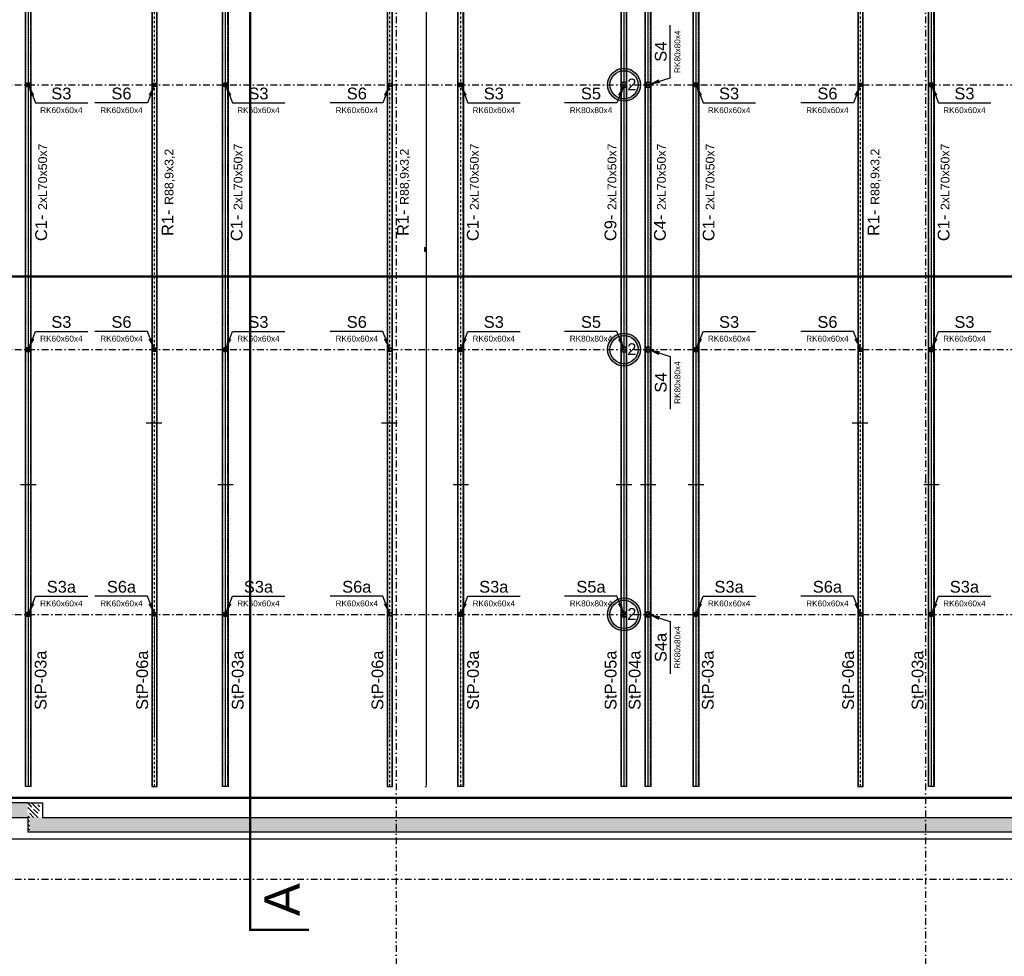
# Model space of a CAD drawing. Header units: millimetres. Extents: x -34919 to 306996, y -293018 to -145733.
# Tile 75 of 256: x -4241 to 12496, y -174782 to -158867. Entities that reach past the tile are written whole.
import ezdxf

# ---------------------------------------------------------------- set-up
doc = ezdxf.new("R2010")
doc.units = ezdxf.units.MM
doc.header["$LTSCALE"] = 3
doc.linetypes.add('DASHDOT', pattern=[25.4, 12.7, -6.35, 0, -6.35])
doc.linetypes.add('HIDDEN', pattern=[9.525, 6.35, -3.175])
for name, color, linetype in [('AR-----H0_HATCHES_RASTERIT', 8, 'Continuous'), ('ARF2000E0_LOAD_BEARING_KANTAVAT', 1, 'Continuous'), ('poziome 1', 7, 'Continuous'), ('slupki', 7, 'Continuous'), ('stezenia', 4, 'Continuous'), ('STĘŻENIA_OPIS', 4, 'Continuous')]:
    doc.layers.add(name, color=color, linetype=linetype)
doc.styles.add('R20', font='romans.shx', dxfattribs={"width": 0.85})
doc.styles.get("Standard").update_dxf_attribs({"font": 'arial.ttf', "height": 25})
doc.dimstyles.new('Skala 1_10', dxfattribs={"dimscale": 10, "dimtxt": 2, "dimasz": 2, "dimexe": 1, "dimexo": 0, "dimtad": 1, "dimdec": 0, "dimdsep": 46, "dimtxsty": 'R20', "dimcen": 0, "dimclrd": 4, "dimclre": 4, "dimclrt": 3, "dimadec": 0, "dimazin": 0, "dimtfac": 1, "dimtdec": 0, "dimtix": 1, "dimtmove": 0, "dimatfit": 2, "dimfxl": 1, "dimtolj": 1, "dimtzin": 0, "dimarcsym": 0})
doc.dimstyles.new('STANDARD-100', dxfattribs={"dimscale": 100, "dimtxt": 2, "dimasz": 2, "dimexe": 0, "dimexo": 0, "dimgap": 0.6, "dimtad": 1, "dimdec": 0, "dimzin": 12, "dimdsep": 46, "dimtxsty": 'Standard', "dimcen": 1, "dimclrd": 256, "dimclre": 256, "dimclrt": 2, "dimadec": 0, "dimazin": 0, "dimtfac": 1, "dimtdec": 0, "dimtmove": 0, "dimatfit": 3, "dimfxl": 0, "dimtolj": 1, "dimtzin": 0, "dimarcsym": 0})
pattern_1 = [(315, (-33843.37, -146472.3), (70.71068, 70.71068), []), (315, (-33843.37, -146542.8), (70.71068, 70.71068), [100, -50])]

# ---------------------------------------------------------------- blocks, each defined once
blk = doc.blocks.new('*D1693')
at = {"layer": 'Defpoints', "color": 0, "transparency": 16777216}
for p in [(2095, -153647, 0), (2095, -171897, 0), (2666, -171897)]:
    blk.add_point(p, dxfattribs=at)
at = {"layer": 'stezenia', "color": 4, "lineweight": -2, "transparency": 16777216}
for p, q in [((2653, -153647), (2676, -153647)), ((2666, -153667), (2666, -171877)), ((2653, -171897), (2676, -171897))]:
    blk.add_line(p, q, dxfattribs=at)
at = {"layer": 'stezenia', "color": 4, "transparency": 16777216}
for points in [[(2663, -153667), (2669, -153667), (2666, -153647)], [(2663, -171877), (2669, -171877), (2666, -171897)]]:
    blk.add_solid(points, dxfattribs=at)
at = {"layer": 'stezenia', "color": 3, "transparency": 16777216, "insert": (2650, -162772), "char_height": 20, "attachment_point": 5, "rotation": 90, "style": 'R20'}
blk.add_mtext('\\A1;18250', dxfattribs=at)

msp = doc.modelspace()

# ---------------------------------------------------------------- hatches: boundary and pattern name
h = msp.add_hatch(color=6)
h.dxf.hatch_style = 1
edge = h.paths.add_edge_path(flags=17)
edge.add_arc((6031.625, -159972.297), 239.297, 0, 360)
edge = h.paths.add_edge_path()
edge.add_arc((6031.625, -159972.297), 279.892, 0, 360)
h = msp.add_hatch(color=6)
h.dxf.hatch_style = 1
edge = h.paths.add_edge_path(flags=17)
edge.add_arc((6031.625, -164472.297), 239.297, 0, 360)
edge = h.paths.add_edge_path()
edge.add_arc((6031.625, -164472.297), 279.892, 0, 360)
h = msp.add_hatch(color=6)
h.dxf.hatch_style = 1
edge = h.paths.add_edge_path(flags=17)
edge.add_arc((6031.625, -168972.297), 239.297, 0, 360)
edge = h.paths.add_edge_path()
edge.add_arc((6031.625, -168972.297), 279.892, 0, 360)
at = {"layer": 'AR-----H0_HATCHES_RASTERIT'}
h = msp.add_hatch(dxfattribs=at)
h.set_pattern_fill('JIS_STN_1E', color=256, scale=100, angle=-90, style=0)
h.set_pattern_definition([(315, (79326.37, -149984.5), (70.71068, 70.71068), []), (315, (79326.37, -150055), (70.71068, 70.71068), [100, -50])])
h.paths.add_polyline_path([(-5793.375, -159422.297), (-5943.375, -159422.297), (-5943.375, -153372.297), (-5473.689, -153372.297), (-4103.375, -153372.297), (-4103.375, -153122.297), (-6193.375, -153122.297), (-6193.375, -159572.297), (-6043.375, -159572.297), (-6043.375, -164622.297), (-6193.375, -164622.297), (-6193.375, -172422.297), (-4103.375, -172422.297), (-4103.375, -172172.297), (-5943.375, -172172.297), (-5943.375, -164772.338), (-5793.375, -164772.338)])
h = msp.add_hatch(dxfattribs=at)
h.set_pattern_fill('JIS_STN_1E', color=256, scale=100, angle=-90, style=0)
h.set_pattern_definition(pattern_1)
h.paths.add_polyline_path([(-4103.375, -172172.297), (-4103.375, -172672.297), (-4068.375, -172672.297), (-4068.375, -172172.297)])
h = msp.add_hatch(dxfattribs=at)
h.set_pattern_fill('JIS_STN_1E', color=256, scale=100, angle=-90, style=0)
h.set_pattern_definition(pattern_1)
h.paths.add_polyline_path([(-3903.375, -172422.297), (-3903.375, -172172.297), (-4068.375, -172172.297), (-4068.375, -172422.297)])
h = msp.add_hatch(dxfattribs=at)
h.set_pattern_fill('JIS_STN_1E', color=256, scale=100, angle=-90, style=0)
h.set_pattern_definition(pattern_1)
h.paths.add_polyline_path([(-4068.375, -172422.297), (-4068.375, -172672.297), (29656.625, -172672.297), (29656.625, -172422.297)])

# ---------------------------------------------------------------- linework, layer by layer
at = {"color": 252, "linetype": 'DASHDOT', "ltscale": 3}
for p, q in [((2156.625, -150578.031), (2156.625, -201577.2)), ((11156.625, -150578.031), (11156.625, -201577.2)), ((-20790.758, -159972.297), (31210.557, -159972.297)), ((-20790.758, -164472.297), (31210.557, -164472.297)), ((-20791.419, -168972.297), (31209.896, -168972.297)), ((-20791.419, -173472.297), (31209.896, -173472.297)), ((-20791.419, -173472.297), (31209.896, -173472.297))]:
    msp.add_line(p, q, dxfattribs=at)
at = {"color": 5}
for p, q in [((-1824.781, -165722.297, 0), (-2089.404, -165722.297, 0)), ((2175.219, -165722.297, 0), (1910.596, -165722.297, 0)), ((10175.219, -165722.297, 0), (9910.596, -165722.297, 0)), ((-3961.208, -166772.297, 0), (-4225.831, -166772.297, 0)), ((-609.137, -166772.297, 0), (-873.76, -166772.297, 0)), ((3390.863, -166772.297, 0), (3126.24, -166772.297, 0)), ((6163.936, -166772.297, 0), (5899.314, -166772.297, 0)), ((6573.936, -166772.297, 0), (6309.314, -166772.297, 0)), ((7388.936, -166772.297, 0), (7124.314, -166772.297, 0)), ((11390.863, -166772.297, 0), (11126.24, -166772.297, 0))]:
    msp.add_line(p, q, dxfattribs=at)
at = {"color": 4}
for p, q in [((6071.625, -168932.297, 0), (5991.625, -169012.297, 0)), ((6481.625, -168932.297, 0), (6401.625, -169012.297, 0)), ((7256.625, -171897.297, 0), (7256.625, -169787.297, 0))]:
    msp.add_line(p, q, dxfattribs=at)
at = {"color": 8, "const_width": 40}
for points in [[(677.557, -174334.669), (-322.443, -174334.669), (-322.443, -163744.508), (-322.443, -163744.508), (-322.443, -149397.929), (677.557, -149397.929)], [(-7538.228, -164232.949), (-7538.228, -163232.949), (16689.726, -163232.949), (16689.726, -166203.863), (31036.305, -166203.863), (31036.305, -167203.863)], [(-7538.228, -173091.604), (-7538.228, -172091.604), (16689.726, -172091.604), (16689.726, -172091.604), (31036.305, -172091.604), (31036.305, -173091.604)]]:
    msp.add_lwpolyline(points, dxfattribs=at)
at = {"color": 4}
msp.add_lwpolyline([(-6507.626, -152607.278), (30102.81, -152607.278), (30102.81, -172793.911), (-6507.626, -172793.911)], close=True, dxfattribs=at)
at = {"color": 6}
for centre, radius in [((6031.625, -159972.297, 0), 279.892), ((6031.625, -159972.297, 0), 239.297), ((6031.625, -164472.297, 0), 279.892), ((6031.625, -164472.297, 0), 239.297), ((11156.625, -166722.297, 0), 6.5), ((6031.625, -168972.297, 0), 279.892), ((6031.625, -168972.297, 0), 239.297)]:
    msp.add_circle(centre, radius, dxfattribs=at)
at = {"layer": 'ARF2000E0_LOAD_BEARING_KANTAVAT'}
for p, q in [((-4103.375, -172172.297, 0), (-3853.375, -172172.297, 0)), ((-3853.375, -172172.297, 0), (-3853.375, -172422.297, 0)), ((-4103.375, -172422.297, 0), (-4103.375, -172672.297, 0)), ((-3853.375, -172422.297, 0), (25276.625, -172422.297, 0)), ((25526.625, -172672.297), (-4103.375, -172672.297, 0))]:
    msp.add_line(p, q, dxfattribs=at)
at = {"layer": 'ARF2000E0_LOAD_BEARING_KANTAVAT', "elevation": 0}
for points in [[(-4103.375, -153122.297), (-6193.375, -153122.297), (-6193.375, -159572.297), (-6043.375, -159572.297), (-6043.375, -164622.297), (-6193.375, -164622.297), (-6193.375, -172422.297), (-4103.375, -172422.297)], [(-4103.375, -172172.297), (-5943.375, -172172.297), (-5943.375, -172172.297), (-5943.375, -164772.338), (-5793.375, -164772.338), (-5793.375, -159422.297), (-5943.689, -159422.297)]]:
    msp.add_lwpolyline(points, dxfattribs=at)
at = {"layer": 'poziome 1', "color": 3}
for p, q in [((-4143.519, -171897.297, 0), (-4143.519, -153647.297, 0)), ((-4043.519, -171897.297, 0), (-4043.519, -153647.297, 0)), ((-793.375, -171897.297, 0), (-793.375, -153647.297, 0)), ((-693.375, -171897.297, 0), (-693.375, -153647.297, 0)), ((3206.625, -171897.297, 0), (3206.625, -153647.297, 0)), ((3306.625, -171897.297, 0), (3306.625, -153647.297, 0)), ((5981.625, -171897.297, 0), (5981.625, -153647.297, 0)), ((6081.625, -171897.297, 0), (6081.625, -153647.297, 0)), ((6391.625, -171897.297, 0), (6391.625, -153647.297, 0)), ((6491.625, -171897.297, 0), (6491.625, -153647.297, 0)), ((7206.625, -171897.297, 0), (7206.625, -153647.297, 0)), ((7306.625, -171897.297, 0), (7306.625, -153647.297, 0)), ((11206.625, -171897.297, 0), (11206.625, -153647.297, 0)), ((11306.625, -171897.297, 0), (11306.625, -153647.297, 0))]:
    msp.add_line(p, q, dxfattribs=at)
at = {"layer": 'poziome 1', "linetype": 'HIDDEN'}
for p, q in [((-4136.519, -171897.297, 0), (-4136.519, -153647.297, 0)), ((-4050.519, -171897.297, 0), (-4050.519, -153647.297, 0)), ((-786.375, -171897.297, 0), (-786.375, -153647.297, 0)), ((-700.375, -171897.297, 0), (-700.375, -153647.297, 0)), ((3213.625, -171897.297, 0), (3213.625, -153647.297, 0)), ((3299.625, -171897.297, 0), (3299.625, -153647.297, 0)), ((5988.625, -171897.297, 0), (5988.625, -153647.297, 0)), ((6074.625, -171897.297, 0), (6074.625, -153647.297, 0)), ((6398.625, -171897.297, 0), (6398.625, -153647.297, 0)), ((6484.625, -171897.297, 0), (6484.625, -153647.297, 0)), ((7213.625, -171897.297, 0), (7213.625, -153647.297, 0)), ((7299.625, -171897.297, 0), (7299.625, -153647.297, 0)), ((11213.625, -171897.297, 0), (11213.625, -153647.297, 0)), ((11299.625, -171897.297, 0), (11299.625, -153647.297, 0))]:
    msp.add_line(p, q, dxfattribs=at)
at = {"layer": 'poziome 1', "color": 4}
for p, q in [((-4093.519, -171897.297, 0), (-4093.519, -153647.297, 0)), ((-743.375, -171897.297, 0), (-743.375, -153647.297, 0)), ((6031.625, -171897.297, 0), (6031.625, -153647.297, 0)), ((6441.625, -171897.297, 0), (6441.625, -153647.297, 0)), ((7256.625, -171897.297, 0), (7256.625, -153647.297, 0)), ((11256.625, -171897.297, 0), (11256.625, -153647.297, 0))]:
    msp.add_line(p, q, dxfattribs=at)
at = {"layer": 'slupki', "color": 4, "linetype": 'DASHDOT'}
for p, q in [((-1949.349, -171897.297, 0), (-1949.349, -153647.297, 0)), ((2050.651, -171897.297, 0), (2050.651, -153647.297, 0)), ((3256.625, -171897.297, 0), (3256.625, -153647.297, 0)), ((10050.651, -171897.297, 0), (10050.651, -153647.297, 0))]:
    msp.add_line(p, q, dxfattribs=at)
at = {"layer": 'slupki', "linetype": 'HIDDEN', "elevation": 0}
for points in [[(-1990.199, -153647.297), (-1990.199, -171897.297)], [(-1908.499, -171897.297), (-1908.499, -153647.297)], [(2009.801, -153647.297), (2009.801, -171897.297)], [(2091.501, -171897.297), (2091.501, -153647.297)], [(10009.801, -153647.297), (10009.801, -171897.297)], [(10091.501, -171897.297), (10091.501, -153647.297)]]:
    msp.add_lwpolyline(points, dxfattribs=at)
at = {"layer": 'slupki', "color": 2}
for points in [[(-4123.519, -160002.297), (-4063.519, -160002.297), (-4063.519, -159942.297), (-4123.519, -159942.297)], [(-4119.519, -159998.297), (-4067.519, -159998.297), (-4067.519, -159946.297), (-4119.519, -159946.297)], [(-1919.349, -160002.297), (-1979.349, -160002.297), (-1979.349, -159942.297), (-1919.349, -159942.297)], [(-1923.349, -159998.297), (-1975.349, -159998.297), (-1975.349, -159946.297), (-1923.349, -159946.297)], [(2080.651, -160002.297), (2020.651, -160002.297), (2020.651, -159942.297), (2080.651, -159942.297)], [(2076.651, -159998.297), (2024.651, -159998.297), (2024.651, -159946.297), (2076.651, -159946.297)], [(-4123.519, -164502.297), (-4063.519, -164502.297), (-4063.519, -164442.297), (-4123.519, -164442.297)], [(-4119.519, -164498.297), (-4067.519, -164498.297), (-4067.519, -164446.297), (-4119.519, -164446.297)], [(-1919.349, -164502.297), (-1979.349, -164502.297), (-1979.349, -164442.297), (-1919.349, -164442.297)], [(-1923.349, -164498.297), (-1975.349, -164498.297), (-1975.349, -164446.297), (-1923.349, -164446.297)], [(2080.651, -164502.297), (2020.651, -164502.297), (2020.651, -164442.297), (2080.651, -164442.297)], [(2076.651, -164498.297), (2024.651, -164498.297), (2024.651, -164446.297), (2076.651, -164446.297)], [(-4123.519, -169002.297), (-4063.519, -169002.297), (-4063.519, -168942.297), (-4123.519, -168942.297)], [(-4119.519, -168998.297), (-4067.519, -168998.297), (-4067.519, -168946.297), (-4119.519, -168946.297)], [(-1919.349, -169002.297), (-1979.349, -169002.297), (-1979.349, -168942.297), (-1919.349, -168942.297)], [(-1923.349, -168998.297), (-1975.349, -168998.297), (-1975.349, -168946.297), (-1923.349, -168946.297)], [(2080.651, -169002.297), (2020.651, -169002.297), (2020.651, -168942.297), (2080.651, -168942.297)], [(2076.651, -168998.297), (2024.651, -168998.297), (2024.651, -168946.297), (2076.651, -168946.297)]]:
    msp.add_lwpolyline(points, close=True, dxfattribs=at)
at = {"layer": 'slupki', "color": 2, "elevation": 0}
for points in [[(-773.375, -160002.297), (-713.375, -160002.297), (-713.375, -159942.297), (-773.375, -159942.297)], [(-769.375, -159998.297), (-717.375, -159998.297), (-717.375, -159946.297), (-769.375, -159946.297)], [(3226.625, -160002.297), (3286.625, -160002.297), (3286.625, -159942.297), (3226.625, -159942.297)], [(3230.625, -159998.297), (3282.625, -159998.297), (3282.625, -159946.297), (3230.625, -159946.297)], [(5991.625, -160012.297), (6071.625, -160012.297), (6071.625, -159932.297), (5991.625, -159932.297)], [(5995.625, -160008.297), (6067.625, -160008.297), (6067.625, -159936.297), (5995.625, -159936.297)], [(6401.625, -160012.297), (6481.625, -160012.297), (6481.625, -159932.297), (6401.625, -159932.297)], [(6405.625, -160008.297), (6477.625, -160008.297), (6477.625, -159936.297), (6405.625, -159936.297)], [(7226.625, -160002.297), (7286.625, -160002.297), (7286.625, -159942.297), (7226.625, -159942.297)], [(7230.625, -159998.297), (7282.625, -159998.297), (7282.625, -159946.297), (7230.625, -159946.297)], [(10080.651, -160002.297), (10020.651, -160002.297), (10020.651, -159942.297), (10080.651, -159942.297)], [(10076.651, -159998.297), (10024.651, -159998.297), (10024.651, -159946.297), (10076.651, -159946.297)], [(11226.625, -160002.297), (11286.625, -160002.297), (11286.625, -159942.297), (11226.625, -159942.297)], [(11230.625, -159998.297), (11282.625, -159998.297), (11282.625, -159946.297), (11230.625, -159946.297)], [(-773.375, -164502.297), (-713.375, -164502.297), (-713.375, -164442.297), (-773.375, -164442.297)], [(-769.375, -164498.297), (-717.375, -164498.297), (-717.375, -164446.297), (-769.375, -164446.297)], [(3226.625, -164502.297), (3286.625, -164502.297), (3286.625, -164442.297), (3226.625, -164442.297)], [(3230.625, -164498.297), (3282.625, -164498.297), (3282.625, -164446.297), (3230.625, -164446.297)], [(5991.625, -164512.297), (6071.625, -164512.297), (6071.625, -164432.297), (5991.625, -164432.297)], [(5995.625, -164508.297), (6067.625, -164508.297), (6067.625, -164436.297), (5995.625, -164436.297)], [(6401.625, -164512.297), (6481.625, -164512.297), (6481.625, -164432.297), (6401.625, -164432.297)], [(6405.625, -164508.297), (6477.625, -164508.297), (6477.625, -164436.297), (6405.625, -164436.297)], [(7226.625, -164502.297), (7286.625, -164502.297), (7286.625, -164442.297), (7226.625, -164442.297)], [(7230.625, -164498.297), (7282.625, -164498.297), (7282.625, -164446.297), (7230.625, -164446.297)], [(10080.651, -164502.297), (10020.651, -164502.297), (10020.651, -164442.297), (10080.651, -164442.297)], [(10076.651, -164498.297), (10024.651, -164498.297), (10024.651, -164446.297), (10076.651, -164446.297)], [(11226.625, -164502.297), (11286.625, -164502.297), (11286.625, -164442.297), (11226.625, -164442.297)], [(11230.625, -164498.297), (11282.625, -164498.297), (11282.625, -164446.297), (11230.625, -164446.297)], [(-773.375, -169002.297), (-713.375, -169002.297), (-713.375, -168942.297), (-773.375, -168942.297)], [(-769.375, -168998.297), (-717.375, -168998.297), (-717.375, -168946.297), (-769.375, -168946.297)], [(3226.625, -169002.297), (3286.625, -169002.297), (3286.625, -168942.297), (3226.625, -168942.297)], [(3230.625, -168998.297), (3282.625, -168998.297), (3282.625, -168946.297), (3230.625, -168946.297)], [(5991.625, -169012.297), (6071.625, -169012.297), (6071.625, -168932.297), (5991.625, -168932.297)], [(5995.625, -169008.297), (6067.625, -169008.297), (6067.625, -168936.297), (5995.625, -168936.297)], [(6401.625, -169012.297), (6481.625, -169012.297), (6481.625, -168932.297), (6401.625, -168932.297)], [(6405.625, -169008.297), (6477.625, -169008.297), (6477.625, -168936.297), (6405.625, -168936.297)], [(7226.625, -169002.297), (7286.625, -169002.297), (7286.625, -168942.297), (7226.625, -168942.297)], [(7230.625, -168998.297), (7282.625, -168998.297), (7282.625, -168946.297), (7230.625, -168946.297)], [(10080.651, -169002.297), (10020.651, -169002.297), (10020.651, -168942.297), (10080.651, -168942.297)], [(10076.651, -168998.297), (10024.651, -168998.297), (10024.651, -168946.297), (10076.651, -168946.297)], [(11226.625, -169002.297), (11286.625, -169002.297), (11286.625, -168942.297), (11226.625, -168942.297)], [(11230.625, -168998.297), (11282.625, -168998.297), (11282.625, -168946.297), (11230.625, -168946.297)]]:
    msp.add_lwpolyline(points, close=True, dxfattribs=at)
at = {"layer": 'stezenia', "color": 3}
for p, q in [((-4043.519, -171897.297, 0), (-4143.519, -171897.297, 0)), ((-693.375, -171897.297, 0), (-793.375, -171897.297, 0)), ((3306.625, -171897.297, 0), (3206.625, -171897.297, 0)), ((6081.625, -171897.297, 0), (5981.625, -171897.297, 0)), ((6491.625, -171897.297, 0), (6391.625, -171897.297, 0)), ((7306.625, -171897.297, 0), (7206.625, -171897.297, 0)), ((11306.625, -171897.297, 0), (11206.625, -171897.297, 0))]:
    msp.add_line(p, q, dxfattribs=at)
at = {"layer": 'stezenia', "color": 3, "elevation": 0}
for points in [[(-1993.799, -171897.297), (-1904.899, -171897.297), (-1904.899, -153647.297), (-1993.799, -153647.297)], [(2006.201, -171897.297), (2095.101, -171897.297), (2095.101, -153647.297), (2006.201, -153647.297)], [(10006.201, -171897.297), (10095.101, -171897.297), (10095.101, -153647.297), (10006.201, -153647.297)]]:
    msp.add_lwpolyline(points, close=True, dxfattribs=at)
at = {"layer": 'stezenia', "const_width": 12.858, "elevation": 0}
for points in [[(-4093.519, -169022.297), (-4093.373, -171066.303)], [(-1949.349, -169022.297), (-1949.203, -171066.303)], [(-743.375, -169022.297), (-743.229, -171066.303)], [(2050.651, -169022.297), (2050.797, -171066.303)], [(3256.625, -169022.297), (3256.771, -171066.303)], [(6031.625, -169022.297), (6031.771, -171066.303)], [(6441.625, -169022.297), (6441.771, -171066.303)], [(7256.625, -169022.297), (7256.771, -171066.303)], [(10050.651, -169022.297), (10050.797, -171066.303)], [(11256.625, -169022.297), (11256.771, -171066.303)]]:
    msp.add_lwpolyline(points, dxfattribs=at)

# ---------------------------------------------------------------- texts
at = {"color": 8, "insert": (218.865, -173819.16), "char_height": 600, "attachment_point": 5, "rotation": 90}
msp.add_mtext('\\A1;A', dxfattribs=at)
at = {"layer": 'STĘŻENIA_OPIS', "linetype": 'DASHDOT', "char_height": 200, "rotation": 90}
for s, insert, attachment_point in [('{\\farial|b0|i0|c238|p34;\\C3;S4\\C256;\\P\\H0.5x;RK80x80x4}', (6773.673, -159410.938, 0), 5), ('{\\farial|b0|i0|c238|p34;\\C3;^I^I\\C6;C1-\\C3; \\H0.75x;\\C256;2xL70x50x7}', (-3874.431, -161877.71, 0), 5), ('{\\farial|b0|i0|c238|p34;\\C3;^I^IR1- \\H0.75x;\\C256;R88,9x3,2}', (-1713.214, -161877.71, 0), 5), ('{\\farial|b0|i0|c238|p34;\\C3;^I^I\\C6;C1-\\C3; \\H0.75x;\\C256;2xL70x50x7}', (-552.643, -161877.71, 0), 5), ('{\\farial|b0|i0|c238|p34;\\C3;^I^IR1- \\H0.75x;\\C256;R88,9x3,2}', (2286.786, -161877.71, 0), 5), ('{\\farial|b0|i0|c238|p34;\\C3;^I^I\\C6;C1-\\C3; \\H0.75x;\\C256;2xL70x50x7}', (3462.919, -161877.71, 0), 5), ('{\\farial|b0|i0|c238|p34;\\C3;^I^I\\C6;C9-\\C3; \\H0.75x;\\C256;2xL70x50x7}', (5803.038, -161877.71, 0), 5), ('{\\farial|b0|i0|c238|p34;\\C3;^I^I\\C6;C4-\\C3; \\H0.75x;\\C256;2xL70x50x7}', (6643.388, -161877.71, 0), 5), ('{\\farial|b0|i0|c238|p34;\\C3;^I^I\\C6;C1-\\C3; \\H0.75x;\\C256;2xL70x50x7}', (7470.372, -161877.71, 0), 5), ('{\\farial|b0|i0|c238|p34;\\C3;^I^IR1- \\H0.75x;\\C256;R88,9x3,2}', (10286.786, -161877.71, 0), 5), ('{\\farial|b0|i0|c238|p34;\\C3;^I^I\\C6;C1-\\C3; \\H0.75x;\\C256;2xL70x50x7}', (11465.017, -161877.71, 0), 5), ('{\\farial|b0|i0|c238|p34;\\C3;S4\\C256;\\P\\H0.5x;RK80x80x4}', (6773.673, -165033.656, 0), 5), ('{\\farial|b0|i0|c238|p34;\\C3;S4a\\C256;\\P\\H0.5x;RK80x80x4}', (6773.673, -169533.656, 0), 5), ('\\farial|b0|i0|c238|p0;\\C256;StP-03a', (-3985.334, -170595.974, 0), 1), ('\\farial|b0|i0|c238|p0;\\C256;StP-06a', (-2259.214, -170595.974, 0), 1), ('\\farial|b0|i0|c238|p0;\\C256;StP-03a', (-635.19, -170595.974, 0), 1), ('\\farial|b0|i0|c238|p0;\\C256;StP-06a', (1740.786, -170595.974, 0), 1), ('\\farial|b0|i0|c238|p0;\\C256;StP-03a', (3364.81, -170595.974, 0), 1), ('\\farial|b0|i0|c238|p0;\\C256;StP-05a', (5703.918, -170595.974, 0), 1), ('\\farial|b0|i0|c238|p0;\\C256;StP-04a', (6111.999, -170595.974, 0), 1), ('\\farial|b0|i0|c238|p0;\\C256;StP-03a', (7355.773, -170595.974, 0), 1), ('\\farial|b0|i0|c238|p0;\\C256;StP-06a', (9740.786, -170595.974, 0), 1), ('\\farial|b0|i0|c238|p0;\\C256;StP-03a', (10920.91, -170595.974, 0), 1)]:
    msp.add_mtext(s, dxfattribs=dict(at, insert=insert, attachment_point=attachment_point))
at = {"layer": 'STĘŻENIA_OPIS', "linetype": 'DASHDOT', "char_height": 200, "attachment_point": 5}
for s, insert in [('{\\farial|b0|i0|c238|p34;\\C3;2}', (6164.799, -159968.027, 0)), ('{\\farial|b0|i0|c238|p34;\\C3;S3\\C256;\\P\\H0.5x;RK60x60x4}', (-3532.16, -160237.79, 0)), ('{\\farial|b0|i0|c238|p34;\\C3;S6\\C256;\\P\\H0.5x;RK60x60x4}', (-2510.708, -160237.79, 0)), ('{\\farial|b0|i0|c238|p34;\\C3;S3\\C256;\\P\\H0.5x;RK60x60x4}', (-182.016, -160237.79, 0)), ('{\\farial|b0|i0|c238|p34;\\C3;S6\\C256;\\P\\H0.5x;RK60x60x4}', (1489.292, -160237.79, 0)), ('{\\farial|b0|i0|c238|p34;\\C3;S3\\C256;\\P\\H0.5x;RK60x60x4}', (3817.984, -160237.79, 0)), ('{\\farial|b0|i0|c238|p34;\\C3;S5\\C256;\\P\\H0.5x;RK80x80x4}', (5470.266, -160237.79, 0)), ('{\\farial|b0|i0|c238|p34;\\C3;S3\\C256;\\P\\H0.5x;RK60x60x4}', (7817.984, -160237.79, 0)), ('{\\farial|b0|i0|c238|p34;\\C3;S6\\C256;\\P\\H0.5x;RK60x60x4}', (9489.292, -160237.79, 0)), ('{\\farial|b0|i0|c238|p34;\\C3;S3\\C256;\\P\\H0.5x;RK60x60x4}', (11817.984, -160237.79, 0)), ('{\\farial|b0|i0|c238|p34;\\C3;S3\\C256;\\P\\H0.5x;RK60x60x4}', (-3532.16, -164120.261, 0)), ('{\\farial|b0|i0|c238|p34;\\C3;S6\\C256;\\P\\H0.5x;RK60x60x4}', (-2510.708, -164120.261, 0)), ('{\\farial|b0|i0|c238|p34;\\C3;S3\\C256;\\P\\H0.5x;RK60x60x4}', (-182.016, -164120.261, 0)), ('{\\farial|b0|i0|c238|p34;\\C3;S6\\C256;\\P\\H0.5x;RK60x60x4}', (1489.292, -164120.261, 0)), ('{\\farial|b0|i0|c238|p34;\\C3;S3\\C256;\\P\\H0.5x;RK60x60x4}', (3817.984, -164120.261, 0)), ('{\\farial|b0|i0|c238|p34;\\C3;S5\\C256;\\P\\H0.5x;RK80x80x4}', (5470.266, -164120.261, 0)), ('{\\farial|b0|i0|c238|p34;\\C3;S3\\C256;\\P\\H0.5x;RK60x60x4}', (7817.984, -164120.261, 0)), ('{\\farial|b0|i0|c238|p34;\\C3;S6\\C256;\\P\\H0.5x;RK60x60x4}', (9489.292, -164120.261, 0)), ('{\\farial|b0|i0|c238|p34;\\C3;S3\\C256;\\P\\H0.5x;RK60x60x4}', (11817.984, -164120.261, 0)), ('{\\farial|b0|i0|c238|p34;\\C3;2}', (6164.799, -164464.87, 0)), ('{\\farial|b0|i0|c238|p34;\\C3;S3a\\C256;\\P\\H0.5x;RK60x60x4}', (-3532.16, -168620.261, 0)), ('{\\farial|b0|i0|c238|p34;\\C3;S6a\\C256;\\P\\H0.5x;RK60x60x4}', (-2510.708, -168620.261, 0)), ('{\\farial|b0|i0|c238|p34;\\C3;S3a\\C256;\\P\\H0.5x;RK60x60x4}', (-182.016, -168620.261, 0)), ('{\\farial|b0|i0|c238|p34;\\C3;S6a\\C256;\\P\\H0.5x;RK60x60x4}', (1489.292, -168620.261, 0)), ('{\\farial|b0|i0|c238|p34;\\C3;S3a\\C256;\\P\\H0.5x;RK60x60x4}', (3817.984, -168620.261, 0)), ('{\\farial|b0|i0|c238|p34;\\C3;S5a\\C256;\\P\\H0.5x;RK80x80x4}', (5470.266, -168620.261, 0)), ('{\\farial|b0|i0|c238|p34;\\C3;S3a\\C256;\\P\\H0.5x;RK60x60x4}', (7817.984, -168620.261, 0)), ('{\\farial|b0|i0|c238|p34;\\C3;S6a\\C256;\\P\\H0.5x;RK60x60x4}', (9489.292, -168620.261, 0)), ('{\\farial|b0|i0|c238|p34;\\C3;S3a\\C256;\\P\\H0.5x;RK60x60x4}', (11817.984, -168620.261, 0)), ('{\\farial|b0|i0|c238|p34;\\C3;2}', (6164.799, -168964.87, 0))]:
    msp.add_mtext(s, dxfattribs=dict(at, insert=insert))

# ---------------------------------------------------------------- dimensions: what is measured, and where the dimension line sits
at = {"layer": 'stezenia', "color": 9}
dim = msp.add_linear_dim(base=(2665.887, -171897.297), p1=(2095.101, -153647.297, 0), p2=(2095.101, -171897.297, 0), angle=90, dimstyle='Skala 1_10', override={"dimfxl": 1.25, "dimfxlon": 1}, dxfattribs=at)
dim.commit()
dim.dimension.update_dxf_attribs({"geometry": '*D1693', "text_midpoint": (2649.637, -162772.297)})

# ---------------------------------------------------------------- leaders
at = {"layer": 'stezenia', "color": 3}
for points in [[(6441.625, -159972.297, 0), (6816.051, -159852.27, 0), (6816.051, -158960.869, 0)], [(-4093.519, -159972.297, 0), (-3973.492, -160280.168, 0), (-3082.091, -160280.168, 0)], [(-1949.349, -159972.297, 0), (-2069.376, -160280.168, 0), (-2960.777, -160280.168, 0)], [(-743.375, -159972.297, 0), (-623.348, -160280.168, 0), (268.053, -160280.168, 0)], [(2050.651, -159972.297, 0), (1930.624, -160280.168, 0), (1039.223, -160280.168, 0)], [(3256.625, -159972.297, 0), (3376.652, -160280.168, 0), (4268.053, -160280.168, 0)], [(6031.625, -159972.297, 0), (5911.598, -160280.168, 0), (5020.197, -160280.168, 0)], [(7256.625, -159972.297, 0), (7376.652, -160280.168, 0), (8268.053, -160280.168, 0)], [(10050.651, -159972.297, 0), (9930.624, -160280.168, 0), (9039.223, -160280.168, 0)], [(11256.625, -159972.297, 0), (11376.652, -160280.168, 0), (12268.053, -160280.168, 0)], [(-4093.519, -164472.297, 0), (-3973.492, -164164.426, 0), (-3082.091, -164164.426, 0)], [(-1949.349, -164472.297, 0), (-2069.376, -164164.426, 0), (-2960.777, -164164.426, 0)], [(-743.375, -164472.297, 0), (-623.348, -164164.426, 0), (268.053, -164164.426, 0)], [(2050.651, -164472.297, 0), (1930.624, -164164.426, 0), (1039.223, -164164.426, 0)], [(3256.625, -164472.297, 0), (3376.652, -164164.426, 0), (4268.053, -164164.426, 0)], [(6031.625, -164472.297, 0), (5911.598, -164164.426, 0), (5020.197, -164164.426, 0)], [(7256.625, -164472.297, 0), (7376.652, -164164.426, 0), (8268.053, -164164.426, 0)], [(10050.651, -164472.297, 0), (9930.624, -164164.426, 0), (9039.223, -164164.426, 0)], [(11256.625, -164472.297, 0), (11376.652, -164164.426, 0), (12268.053, -164164.426, 0)], [(6441.625, -164472.297, 0), (6816.051, -164592.324, 0), (6816.051, -165483.725, 0)], [(-4093.519, -168972.297, 0), (-3973.492, -168664.426, 0), (-3082.091, -168664.426, 0)], [(-1949.349, -168972.297, 0), (-2069.376, -168664.426, 0), (-2960.777, -168664.426, 0)], [(-743.375, -168972.297, 0), (-623.348, -168664.426, 0), (268.053, -168664.426, 0)], [(2050.651, -168972.297, 0), (1930.624, -168664.426, 0), (1039.223, -168664.426, 0)], [(3256.625, -168972.297, 0), (3376.652, -168664.426, 0), (4268.053, -168664.426, 0)], [(6031.625, -168972.297, 0), (5911.598, -168664.426, 0), (5020.197, -168664.426, 0)], [(7256.625, -168972.297, 0), (7376.652, -168664.426, 0), (8268.053, -168664.426, 0)], [(10050.651, -168972.297, 0), (9930.624, -168664.426, 0), (9039.223, -168664.426, 0)], [(11256.625, -168972.297, 0), (11376.652, -168664.426, 0), (12268.053, -168664.426, 0)], [(6441.625, -168972.297, 0), (6816.051, -169092.324, 0), (6816.051, -169983.725, 0)]]:
    msp.add_leader(points, dimstyle='STANDARD-100', override={"dimgap": 0.6, "dimtad": 0, "dimfxl": 1.25, "dimfxlon": 1}, dxfattribs=at)

doc.saveas('drawing.dxf')
